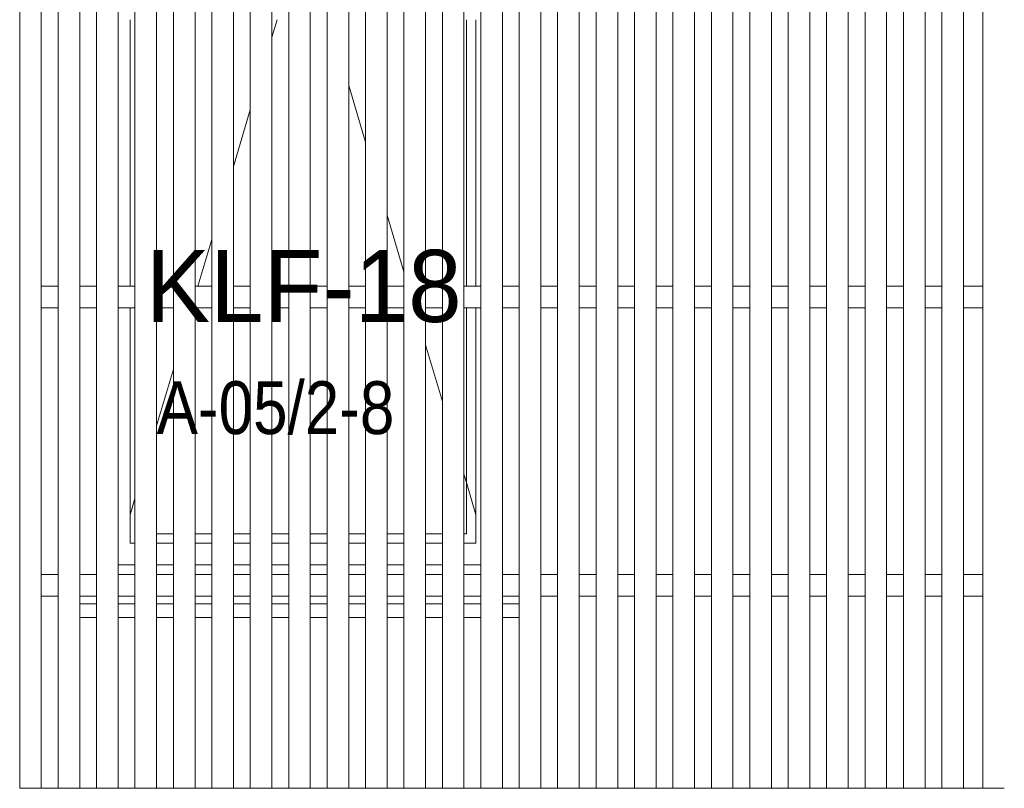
# Model space of a CAD drawing. Header units: millimetres. Extents: x -65 to 293624, y -1905 to 31061.
# Tile 164 of 256: x 108907 to 110957, y 19956 to 21556. Entities that reach past the tile are written whole.
import ezdxf
from ezdxf.enums import TextEntityAlignment as Align

# ---------------------------------------------------------------- set-up
doc = ezdxf.new("R2010")
doc.units = ezdxf.units.MM
doc.header["$MEASUREMENT"] = 0
for name, color, linetype in [('00 Silt sein.AR', 7, 'Continuous'), ('00 Tekst.AR', 7, 'Continuous'), ('1232 Välisseinad.AR', 7, 'Continuous'), ('1244 Fassaadivarustus.AR', 7, 'Continuous'), ('1245 Klaasfassaadid.AR', 7, 'Continuous'), ('1245 Sisehoovi varjestus.AR', 7, 'Continuous')]:
    doc.layers.add(name, color=color, linetype=linetype)
doc.styles.add('GENERATED_STYLE_4', font='txt', dxfattribs={"width": 0.84})

# ---------------------------------------------------------------- blocks, each defined once
blk = doc.blocks.new('Section Element_1119_3', base_point=(20443.1, 12361.4))
at = {"layer": '1232 Välisseinad.AR', "color": 7, "linetype": 'Continuous', "lineweight": 13}
for p, q in [((109031.9, 21001.4), (109031.9, 21556.4)), ((109031.9, 20401.4), (109031.9, 20956.4))]:
    blk.add_line(p, q, dxfattribs=at)
blk = doc.blocks.new('Section Element_1235_3', base_point=(20443.1, 12361.4))
at = {"layer": '1232 Välisseinad.AR', "color": 7, "linetype": 'Continuous', "lineweight": 13}
for p, q in [((109031.9, 20356.4), (109031.9, 20344.6)), ((108951.9, 19956.4), (108986.9, 19956.4)), ((109031.9, 19956.4), (109066.9, 19956.4)), ((109111.9, 19956.4), (109146.9, 19956.4)), ((109191.9, 19956.4), (109226.9, 19956.4)), ((109271.9, 19956.4), (109306.9, 19956.4)), ((109351.9, 19956.4), (109386.9, 19956.4)), ((109431.9, 19956.4), (109466.9, 19956.4)), ((109511.9, 19956.4), (109546.9, 19956.4)), ((109591.9, 19956.4), (109626.9, 19956.4)), ((109671.9, 19956.4), (109706.9, 19956.4)), ((109751.9, 19956.4), (109786.9, 19956.4)), ((109831.9, 19956.4), (109866.9, 19956.4)), ((109911.9, 19956.4), (109946.9, 19956.4)), ((109991.9, 19956.4), (110026.9, 19956.4)), ((110071.9, 19956.4), (110106.9, 19956.4)), ((110151.9, 19956.4), (110186.9, 19956.4)), ((110231.9, 19956.4), (110266.9, 19956.4)), ((110311.9, 19956.4), (110346.9, 19956.4)), ((110391.9, 19956.4), (110426.9, 19956.4)), ((110471.9, 19956.4), (110506.9, 19956.4)), ((110551.9, 19956.4), (110586.9, 19956.4)), ((110631.9, 19956.4), (110666.9, 19956.4)), ((110711.9, 19956.4), (110746.9, 19956.4)), ((110791.9, 19956.4), (110826.9, 19956.4)), ((110871.9, 19956.4), (110911.9, 19956.4))]:
    blk.add_line(p, q, dxfattribs=at)
blk = doc.blocks.new('Section Element_1274_3', base_point=(20443.1, 12361.4))
at = {"layer": '1245 Klaasfassaadid.AR', "color": 7, "linetype": 'Continuous', "lineweight": 13}
for p, q in [((109546.9, 21759.6), (109517.5, 21759.6)), ((109626.9, 21759.6), (109591.9, 21759.6)), ((109706.9, 21759.6), (109671.9, 21759.6)), ((109786.9, 21759.6), (109751.9, 21759.6)), ((109866.9, 21759.6), (109831.9, 21759.6)), ((109271.9, 21714.6), (109306.9, 21714.6)), ((109351.9, 21714.6), (109386.9, 21714.6)), ((109431.9, 21714.6), (109466.9, 21714.6)), ((109511.9, 21714.6), (109546.9, 21714.6)), ((109591.9, 21714.6), (109626.9, 21714.6)), ((109671.9, 21714.6), (109706.9, 21714.6)), ((109751.9, 21714.6), (109786.9, 21714.6)), ((109831.9, 21714.6), (109856.9, 21714.6)), ((109856.9, 21714.6), (109856.9, 21601.4)), ((109136.9, 21601.4), (109136.9, 21699.4)), ((109191.9, 21694.6), (109226.9, 21694.6)), ((109271.9, 21694.6), (109306.9, 21694.6)), ((109351.9, 21694.6), (109386.9, 21694.6)), ((109431.9, 21694.6), (109466.9, 21694.6)), ((109511.9, 21694.6), (109546.9, 21694.6)), ((109591.9, 21694.6), (109626.9, 21694.6)), ((109671.9, 21694.6), (109706.9, 21694.6)), ((109751.9, 21694.6), (109786.9, 21694.6)), ((109831.9, 21694.6), (109836.9, 21694.6)), ((109836.9, 21694.6), (109836.9, 21601.4)), ((109136.9, 21001.4), (109136.9, 21556.4)), ((109836.9, 21556.4), (109836.9, 21001.4)), ((109856.9, 21556.4), (109856.9, 21001.4)), ((109136.9, 20466.4), (109136.9, 20956.4)), ((109836.9, 20956.4), (109836.9, 20486.4)), ((109856.9, 20956.4), (109856.9, 20466.4)), ((109226.9, 20486.4), (109191.9, 20486.4)), ((109306.9, 20486.4), (109271.9, 20486.4)), ((109386.9, 20486.4), (109351.9, 20486.4)), ((109466.9, 20486.4), (109431.9, 20486.4)), ((109546.9, 20486.4), (109511.9, 20486.4)), ((109626.9, 20486.4), (109591.9, 20486.4)), ((109706.9, 20486.4), (109671.9, 20486.4)), ((109786.9, 20486.4), (109751.9, 20486.4)), ((109836.9, 20486.4), (109831.9, 20486.4)), ((109146.9, 20466.4), (109136.9, 20466.4)), ((109226.9, 20466.4), (109191.9, 20466.4)), ((109306.9, 20466.4), (109271.9, 20466.4)), ((109386.9, 20466.4), (109351.9, 20466.4)), ((109466.9, 20466.4), (109431.9, 20466.4)), ((109546.9, 20466.4), (109511.9, 20466.4)), ((109626.9, 20466.4), (109591.9, 20466.4)), ((109706.9, 20466.4), (109671.9, 20466.4)), ((109786.9, 20466.4), (109751.9, 20466.4)), ((109856.9, 20466.4), (109831.9, 20466.4)), ((109111.9, 20421.4), (109146.9, 20421.4)), ((109191.9, 20421.4), (109226.9, 20421.4)), ((109271.9, 20421.4), (109306.9, 20421.4)), ((109351.9, 20421.4), (109386.9, 20421.4)), ((109431.9, 20421.4), (109466.9, 20421.4)), ((109511.9, 20421.4), (109546.9, 20421.4)), ((109591.9, 20421.4), (109626.9, 20421.4)), ((109671.9, 20421.4), (109706.9, 20421.4)), ((109751.9, 20421.4), (109786.9, 20421.4)), ((109831.9, 20421.4), (109866.9, 20421.4))]:
    blk.add_line(p, q, dxfattribs=at)
at = {"layer": '1245 Klaasfassaadid.AR', "color": 253, "linetype": 'Continuous', "lineweight": 13, "true_color": 0xa5a6a4}
for p, q in [((109537.9, 21601.4), (109511.9, 21689)), ((109455.9, 21601.4), (109466.9, 21638.4)), ((109431.9, 21520.4), (109442.6, 21556.4)), ((109626.9, 21301.3), (109591.9, 21419.3)), ((109351.9, 21250.6), (109386.9, 21368.6)), ((109706.9, 21031.5), (109671.9, 21149.6)), ((109278, 21001.4), (109306.9, 21098.9)), ((109786.9, 20761.8), (109751.9, 20879.8)), ((109191.9, 20711.1), (109226.9, 20829.2)), ((109836.9, 20593.2), (109831.9, 20610.1)), ((109856.9, 20525.7), (109836.9, 20593.2)), ((109136.9, 20525.7), (109146.9, 20559.4))]:
    blk.add_line(p, q, dxfattribs=at)
blk = doc.blocks.new('Section Element_1684_3', base_point=(20443.1, 12361.4))
at = {"layer": '1245 Sisehoovi varjestus.AR', "color": 7, "linetype": 'Continuous', "lineweight": 13}
for p, q in [((108986.9, 19956.4), (108986.9, 22084.4)), ((109031.9, 19956.4), (109031.9, 22091.3)), ((108986.9, 19956.4), (109031.9, 19956.4))]:
    blk.add_line(p, q, dxfattribs=at)
blk = doc.blocks.new('Section Element_1685_3', base_point=(20443.1, 12361.4))
at = {"layer": '1245 Sisehoovi varjestus.AR', "color": 7, "linetype": 'Continuous', "lineweight": 13}
for p, q in [((108951.9, 19956.4), (108951.9, 22079)), ((108906.9, 19956.4), (108906.9, 22072)), ((108906.9, 19956.4), (108951.9, 19956.4))]:
    blk.add_line(p, q, dxfattribs=at)
blk = doc.blocks.new('Section Element_1686_3', base_point=(20443.1, 12361.4))
at = {"layer": '1245 Sisehoovi varjestus.AR', "color": 7, "linetype": 'Continuous', "lineweight": 13}
for p, q in [((109111.9, 19956.4), (109111.9, 22103.7)), ((109066.9, 19956.4), (109066.9, 22096.7)), ((109066.9, 19956.4), (109111.9, 19956.4))]:
    blk.add_line(p, q, dxfattribs=at)
blk = doc.blocks.new('Section Element_1687_3', base_point=(20443.1, 12361.4))
at = {"layer": '1245 Sisehoovi varjestus.AR', "color": 7, "linetype": 'Continuous', "lineweight": 13}
for p, q in [((109146.9, 19956.4), (109146.9, 22109.1)), ((109191.9, 19956.4), (109191.9, 22116)), ((109146.9, 19956.4), (109191.9, 19956.4))]:
    blk.add_line(p, q, dxfattribs=at)
blk = doc.blocks.new('Section Element_1688_3', base_point=(20443.1, 12361.4))
at = {"layer": '1245 Sisehoovi varjestus.AR', "color": 7, "linetype": 'Continuous', "lineweight": 13}
for p, q in [((109226.9, 19956.4), (109226.9, 22121.4)), ((109271.9, 19956.4), (109271.9, 22128.4)), ((109226.9, 19956.4), (109271.9, 19956.4))]:
    blk.add_line(p, q, dxfattribs=at)
blk = doc.blocks.new('Section Element_1689_3', base_point=(20443.1, 12361.4))
at = {"layer": '1245 Sisehoovi varjestus.AR', "color": 7, "linetype": 'Continuous', "lineweight": 13}
for p, q in [((109351.9, 19956.4), (109351.9, 22140.7)), ((109306.9, 19956.4), (109306.9, 22133.8)), ((109306.9, 19956.4), (109351.9, 19956.4))]:
    blk.add_line(p, q, dxfattribs=at)
blk = doc.blocks.new('Section Element_1690_3', base_point=(20443.1, 12361.4))
at = {"layer": '1245 Sisehoovi varjestus.AR', "color": 7, "linetype": 'Continuous', "lineweight": 13}
for p, q in [((109386.9, 19956.4), (109386.9, 22146.1)), ((109431.9, 19956.4), (109431.9, 22153)), ((109386.9, 19956.4), (109431.9, 19956.4))]:
    blk.add_line(p, q, dxfattribs=at)
blk = doc.blocks.new('Section Element_1691_3', base_point=(20443.1, 12361.4))
at = {"layer": '1245 Sisehoovi varjestus.AR', "color": 7, "linetype": 'Continuous', "lineweight": 13}
for p, q in [((109511.9, 19956.4), (109511.9, 22165.4)), ((109466.9, 19956.4), (109466.9, 22158.4)), ((109466.9, 19956.4), (109511.9, 19956.4))]:
    blk.add_line(p, q, dxfattribs=at)
blk = doc.blocks.new('Section Element_1692_3', base_point=(20443.1, 12361.4))
at = {"layer": '1245 Sisehoovi varjestus.AR', "color": 7, "linetype": 'Continuous', "lineweight": 13}
for p, q in [((109546.9, 19956.4), (109546.9, 22170.8)), ((109591.9, 19956.4), (109591.9, 22177.7)), ((109546.9, 19956.4), (109591.9, 19956.4))]:
    blk.add_line(p, q, dxfattribs=at)
blk = doc.blocks.new('Section Element_1693_3', base_point=(20443.1, 12361.4))
at = {"layer": '1245 Sisehoovi varjestus.AR', "color": 7, "linetype": 'Continuous', "lineweight": 13}
for p, q in [((109626.9, 19956.4), (109626.9, 22183.1)), ((109671.9, 19956.4), (109671.9, 22190.1)), ((109626.9, 19956.4), (109671.9, 19956.4))]:
    blk.add_line(p, q, dxfattribs=at)
blk = doc.blocks.new('Section Element_1694_3', base_point=(20443.1, 12361.4))
at = {"layer": '1245 Sisehoovi varjestus.AR', "color": 7, "linetype": 'Continuous', "lineweight": 13}
for p, q in [((109751.9, 19956.4), (109751.9, 22202.4)), ((109706.9, 19956.4), (109706.9, 22195.5)), ((109706.9, 19956.4), (109751.9, 19956.4))]:
    blk.add_line(p, q, dxfattribs=at)
blk = doc.blocks.new('Section Element_1695_3', base_point=(20443.1, 12361.4))
at = {"layer": '1245 Sisehoovi varjestus.AR', "color": 7, "linetype": 'Continuous', "lineweight": 13}
for p, q in [((109786.9, 19956.4), (109786.9, 22207.8)), ((109831.9, 19956.4), (109831.9, 22214.8)), ((109786.9, 19956.4), (109831.9, 19956.4))]:
    blk.add_line(p, q, dxfattribs=at)
blk = doc.blocks.new('Section Element_1696_3', base_point=(20443.1, 12361.4))
at = {"layer": '1245 Sisehoovi varjestus.AR', "color": 7, "linetype": 'Continuous', "lineweight": 13}
for p, q in [((109911.9, 19956.4), (109911.9, 22227.1)), ((109866.9, 19956.4), (109866.9, 22220.1)), ((109866.9, 19956.4), (109911.9, 19956.4))]:
    blk.add_line(p, q, dxfattribs=at)
blk = doc.blocks.new('Section Element_1697_3', base_point=(20443.1, 12361.4))
at = {"layer": '1245 Sisehoovi varjestus.AR', "color": 7, "linetype": 'Continuous', "lineweight": 13}
for p, q in [((110026.9, 19956.4), (110026.9, 22244.8)), ((110071.9, 19956.4), (110071.9, 22251.8)), ((110026.9, 19956.4), (110071.9, 19956.4))]:
    blk.add_line(p, q, dxfattribs=at)
blk = doc.blocks.new('Section Element_1698_3', base_point=(20443.1, 12361.4))
at = {"layer": '1245 Sisehoovi varjestus.AR', "color": 7, "linetype": 'Continuous', "lineweight": 13}
for p, q in [((110151.9, 19956.4), (110151.9, 22264.1)), ((110106.9, 19956.4), (110106.9, 22257.2)), ((110106.9, 19956.4), (110151.9, 19956.4))]:
    blk.add_line(p, q, dxfattribs=at)
blk = doc.blocks.new('Section Element_1699_3', base_point=(20443.1, 12361.4))
at = {"layer": '1245 Sisehoovi varjestus.AR', "color": 7, "linetype": 'Continuous', "lineweight": 13}
for p, q in [((110186.9, 19956.4), (110186.9, 22269.5)), ((110231.9, 19956.4), (110231.9, 22276.5)), ((110186.9, 19956.4), (110231.9, 19956.4))]:
    blk.add_line(p, q, dxfattribs=at)
blk = doc.blocks.new('Section Element_1700_3', base_point=(20443.1, 12361.4))
at = {"layer": '1245 Sisehoovi varjestus.AR', "color": 7, "linetype": 'Continuous', "lineweight": 13}
for p, q in [((110311.9, 19956.4), (110311.9, 22288.8)), ((110266.9, 19956.4), (110266.9, 22281.9)), ((110266.9, 19956.4), (110311.9, 19956.4))]:
    blk.add_line(p, q, dxfattribs=at)
blk = doc.blocks.new('Section Element_1701_3', base_point=(20443.1, 12361.4))
at = {"layer": '1245 Sisehoovi varjestus.AR', "color": 7, "linetype": 'Continuous', "lineweight": 13}
for p, q in [((110346.9, 19956.4), (110346.9, 22294.2)), ((110391.9, 19956.4), (110391.9, 22301.1)), ((110346.9, 19956.4), (110391.9, 19956.4))]:
    blk.add_line(p, q, dxfattribs=at)
blk = doc.blocks.new('Section Element_1702_3', base_point=(20443.1, 12361.4))
at = {"layer": '1245 Sisehoovi varjestus.AR', "color": 7, "linetype": 'Continuous', "lineweight": 13}
for p, q in [((110426.9, 19956.4), (110426.9, 22306.5)), ((110471.9, 19956.4), (110471.9, 22313.5)), ((110426.9, 19956.4), (110471.9, 19956.4))]:
    blk.add_line(p, q, dxfattribs=at)
blk = doc.blocks.new('Section Element_1703_3', base_point=(20443.1, 12361.4))
at = {"layer": '1245 Sisehoovi varjestus.AR', "color": 7, "linetype": 'Continuous', "lineweight": 13}
for p, q in [((110551.9, 19956.4), (110551.9, 22325.8)), ((110506.9, 19956.4), (110506.9, 22318.9)), ((110506.9, 19956.4), (110551.9, 19956.4))]:
    blk.add_line(p, q, dxfattribs=at)
blk = doc.blocks.new('Section Element_1704_3', base_point=(20443.1, 12361.4))
at = {"layer": '1245 Sisehoovi varjestus.AR', "color": 7, "linetype": 'Continuous', "lineweight": 13}
for p, q in [((110586.9, 19956.4), (110586.9, 22331.2)), ((110631.9, 19956.4), (110631.9, 22338.2)), ((110586.9, 19956.4), (110631.9, 19956.4))]:
    blk.add_line(p, q, dxfattribs=at)
blk = doc.blocks.new('Section Element_1705_3', base_point=(20443.1, 12361.4))
at = {"layer": '1245 Sisehoovi varjestus.AR', "color": 7, "linetype": 'Continuous', "lineweight": 13}
for p, q in [((110711.9, 19956.4), (110711.9, 22350.5)), ((110666.9, 19956.4), (110666.9, 22343.6)), ((110666.9, 19956.4), (110711.9, 19956.4))]:
    blk.add_line(p, q, dxfattribs=at)
blk = doc.blocks.new('Section Element_1706_3', base_point=(20443.1, 12361.4))
at = {"layer": '1245 Sisehoovi varjestus.AR', "color": 7, "linetype": 'Continuous', "lineweight": 13}
for p, q in [((110746.9, 19956.4), (110746.9, 22355.9)), ((110791.9, 19956.4), (110791.9, 22362.9)), ((110746.9, 19956.4), (110791.9, 19956.4))]:
    blk.add_line(p, q, dxfattribs=at)
blk = doc.blocks.new('Section Element_1707_3', base_point=(20443.1, 12361.4))
at = {"layer": '1245 Sisehoovi varjestus.AR', "color": 7, "linetype": 'Continuous', "lineweight": 13}
for p, q in [((110826.9, 19956.4), (110826.9, 22368.3)), ((110871.9, 19956.4), (110871.9, 22375.2)), ((110826.9, 19956.4), (110871.9, 19956.4))]:
    blk.add_line(p, q, dxfattribs=at)
blk = doc.blocks.new('Section Element_1879_3', base_point=(20443.1, 12361.4))
at = {"layer": '1245 Sisehoovi varjestus.AR', "color": 7, "linetype": 'Continuous', "lineweight": 13}
for p, q in [((108986.9, 20401.4), (108951.9, 20401.4)), ((109066.9, 20401.4), (109031.9, 20401.4)), ((109146.9, 20401.4), (109111.9, 20401.4)), ((109226.9, 20401.4), (109191.9, 20401.4)), ((109306.9, 20401.4), (109271.9, 20401.4)), ((109386.9, 20401.4), (109351.9, 20401.4)), ((109466.9, 20401.4), (109431.9, 20401.4)), ((109546.9, 20401.4), (109511.9, 20401.4)), ((109626.9, 20401.4), (109591.9, 20401.4)), ((109706.9, 20401.4), (109671.9, 20401.4)), ((109786.9, 20401.4), (109751.9, 20401.4)), ((109866.9, 20401.4), (109831.9, 20401.4)), ((109946.9, 20401.4), (109911.9, 20401.4)), ((110026.9, 20401.4), (109991.9, 20401.4)), ((110106.9, 20401.4), (110071.9, 20401.4)), ((110186.9, 20401.4), (110151.9, 20401.4)), ((110266.9, 20401.4), (110231.9, 20401.4)), ((110346.9, 20401.4), (110311.9, 20401.4)), ((110426.9, 20401.4), (110391.9, 20401.4)), ((110506.9, 20401.4), (110471.9, 20401.4)), ((110586.9, 20401.4), (110551.9, 20401.4)), ((110666.9, 20401.4), (110631.9, 20401.4)), ((110746.9, 20401.4), (110711.9, 20401.4)), ((110826.9, 20401.4), (110791.9, 20401.4)), ((110911.9, 20401.4), (110871.9, 20401.4)), ((108986.9, 20356.4), (108951.9, 20356.4)), ((109066.9, 20356.4), (109031.9, 20356.4)), ((109146.9, 20356.4), (109111.9, 20356.4)), ((109226.9, 20356.4), (109191.9, 20356.4)), ((109306.9, 20356.4), (109271.9, 20356.4)), ((109386.9, 20356.4), (109351.9, 20356.4)), ((109466.9, 20356.4), (109431.9, 20356.4)), ((109546.9, 20356.4), (109511.9, 20356.4)), ((109626.9, 20356.4), (109591.9, 20356.4)), ((109706.9, 20356.4), (109671.9, 20356.4)), ((109786.9, 20356.4), (109751.9, 20356.4)), ((109866.9, 20356.4), (109831.9, 20356.4)), ((109946.9, 20356.4), (109911.9, 20356.4)), ((110026.9, 20356.4), (109991.9, 20356.4)), ((110106.9, 20356.4), (110071.9, 20356.4)), ((110186.9, 20356.4), (110151.9, 20356.4)), ((110266.9, 20356.4), (110231.9, 20356.4)), ((110346.9, 20356.4), (110311.9, 20356.4)), ((110426.9, 20356.4), (110391.9, 20356.4)), ((110506.9, 20356.4), (110471.9, 20356.4)), ((110586.9, 20356.4), (110551.9, 20356.4)), ((110666.9, 20356.4), (110631.9, 20356.4)), ((110746.9, 20356.4), (110711.9, 20356.4)), ((110826.9, 20356.4), (110791.9, 20356.4)), ((110911.9, 20356.4), (110871.9, 20356.4))]:
    blk.add_line(p, q, dxfattribs=at)
blk = doc.blocks.new('Section Element_1899_3', base_point=(20443.1, 12361.4))
at = {"layer": '1245 Sisehoovi varjestus.AR', "color": 7, "linetype": 'Continuous', "lineweight": 13}
for p, q in [((108986.9, 21001.4), (108951.9, 21001.4)), ((109066.9, 21001.4), (109031.9, 21001.4)), ((109146.9, 21001.4), (109111.9, 21001.4)), ((109226.9, 21001.4), (109191.9, 21001.4)), ((109306.9, 21001.4), (109271.9, 21001.4)), ((109386.9, 21001.4), (109351.9, 21001.4)), ((109466.9, 21001.4), (109431.9, 21001.4)), ((109546.9, 21001.4), (109511.9, 21001.4)), ((109626.9, 21001.4), (109591.9, 21001.4)), ((109706.9, 21001.4), (109671.9, 21001.4)), ((109786.9, 21001.4), (109751.9, 21001.4)), ((109866.9, 21001.4), (109831.9, 21001.4)), ((109946.9, 21001.4), (109911.9, 21001.4)), ((110026.9, 21001.4), (109991.9, 21001.4)), ((110106.9, 21001.4), (110071.9, 21001.4)), ((110186.9, 21001.4), (110151.9, 21001.4)), ((110266.9, 21001.4), (110231.9, 21001.4)), ((110346.9, 21001.4), (110311.9, 21001.4)), ((110426.9, 21001.4), (110391.9, 21001.4)), ((110506.9, 21001.4), (110471.9, 21001.4)), ((110586.9, 21001.4), (110551.9, 21001.4)), ((110666.9, 21001.4), (110631.9, 21001.4)), ((110746.9, 21001.4), (110711.9, 21001.4)), ((110826.9, 21001.4), (110791.9, 21001.4)), ((110911.9, 21001.4), (110871.9, 21001.4)), ((108986.9, 20956.4), (108951.9, 20956.4)), ((109066.9, 20956.4), (109031.9, 20956.4)), ((109146.9, 20956.4), (109111.9, 20956.4)), ((109226.9, 20956.4), (109191.9, 20956.4)), ((109306.9, 20956.4), (109271.9, 20956.4)), ((109386.9, 20956.4), (109351.9, 20956.4)), ((109466.9, 20956.4), (109431.9, 20956.4)), ((109546.9, 20956.4), (109511.9, 20956.4)), ((109626.9, 20956.4), (109591.9, 20956.4)), ((109706.9, 20956.4), (109671.9, 20956.4)), ((109786.9, 20956.4), (109751.9, 20956.4)), ((109866.9, 20956.4), (109831.9, 20956.4)), ((109946.9, 20956.4), (109911.9, 20956.4)), ((110026.9, 20956.4), (109991.9, 20956.4)), ((110106.9, 20956.4), (110071.9, 20956.4)), ((110186.9, 20956.4), (110151.9, 20956.4)), ((110266.9, 20956.4), (110231.9, 20956.4)), ((110346.9, 20956.4), (110311.9, 20956.4)), ((110426.9, 20956.4), (110391.9, 20956.4)), ((110506.9, 20956.4), (110471.9, 20956.4)), ((110586.9, 20956.4), (110551.9, 20956.4)), ((110666.9, 20956.4), (110631.9, 20956.4)), ((110746.9, 20956.4), (110711.9, 20956.4)), ((110826.9, 20956.4), (110791.9, 20956.4)), ((110911.9, 20956.4), (110871.9, 20956.4))]:
    blk.add_line(p, q, dxfattribs=at)
blk = doc.blocks.new('Section Element_2830_3', base_point=(20443.1, 12361.4))
at = {"layer": '1244 Fassaadivarustus.AR', "color": 7, "linetype": 'Continuous', "lineweight": 13}
for p, q in [((109031.9, 20340.2), (109031.9, 20344.6)), ((109031.9, 20312.3), (109031.9, 20340.2)), ((109066.9, 20340.2), (109031.9, 20340.2)), ((109146.9, 20340.2), (109111.9, 20340.2)), ((109226.9, 20340.2), (109191.9, 20340.2)), ((109306.9, 20340.2), (109271.9, 20340.2)), ((109386.9, 20340.2), (109351.9, 20340.2)), ((109466.9, 20340.2), (109431.9, 20340.2)), ((109546.9, 20340.2), (109511.9, 20340.2)), ((109626.9, 20340.2), (109591.9, 20340.2)), ((109706.9, 20340.2), (109671.9, 20340.2)), ((109786.9, 20340.2), (109751.9, 20340.2)), ((109866.9, 20340.2), (109831.9, 20340.2)), ((109946.9, 20340.2), (109911.9, 20340.2)), ((109066.9, 20312.3), (109031.9, 20312.3)), ((109146.9, 20312.3), (109111.9, 20312.3)), ((109226.9, 20312.3), (109191.9, 20312.3)), ((109306.9, 20312.3), (109271.9, 20312.3)), ((109386.9, 20312.3), (109351.9, 20312.3)), ((109466.9, 20312.3), (109431.9, 20312.3)), ((109546.9, 20312.3), (109511.9, 20312.3)), ((109626.9, 20312.3), (109591.9, 20312.3)), ((109706.9, 20312.3), (109671.9, 20312.3)), ((109786.9, 20312.3), (109751.9, 20312.3)), ((109866.9, 20312.3), (109831.9, 20312.3)), ((109946.9, 20312.3), (109911.9, 20312.3))]:
    blk.add_line(p, q, dxfattribs=at)
blk = doc.blocks.new('Section Element_2971_3', base_point=(20443.1, 12361.4))
at = {"layer": '1245 Sisehoovi varjestus.AR', "color": 7, "linetype": 'Continuous', "lineweight": 13}
for q in [(110911.9, 22381.4), (110956.9, 19956.4)]:
    blk.add_line((110911.9, 19956.4), q, dxfattribs=at)
blk = doc.blocks.new('Section Element_3052_3', base_point=(20443.1, 12361.4))
at = {"layer": '1245 Sisehoovi varjestus.AR', "color": 7, "linetype": 'Continuous', "lineweight": 13}
for p, q in [((109946.9, 19956.4), (109946.9, 22232.5)), ((109991.9, 19956.4), (109991.9, 22239.4)), ((109946.9, 19956.4), (109991.9, 19956.4))]:
    blk.add_line(p, q, dxfattribs=at)
blk = doc.blocks.new('Label_18_3', base_point=(109169.4, 21123.5))
at = {"layer": '00 Silt sein.AR', "color": 5, "lineweight": 13, "style": 'GENERATED_STYLE_4'}
blk.add_attdef('DUMMY_25', text='', height=150, dxfattribs=at).set_placement((109169.4, 21077.2), align=Align.TOP_LEFT)

msp = doc.modelspace()

# ---------------------------------------------------------------- block references
at = {"layer": '00 Silt sein.AR', "color": 5, "linetype": 'Continuous', "lineweight": 13}
msp.add_blockref('Label_18_3', (109169.4, 21123.5), dxfattribs=at).add_auto_attribs({'DUMMY_25': 'KLF-18'})
at = {"layer": '1232 Välisseinad.AR', "lineweight": 0}
for name in ['Section Element_1119_3', 'Section Element_1235_3']:
    msp.add_blockref(name, (20443.1, 12361.4), dxfattribs=at)
at = {"layer": '1244 Fassaadivarustus.AR', "lineweight": 0}
msp.add_blockref('Section Element_2830_3', (20443.1, 12361.4), dxfattribs=at)
at = {"layer": '1245 Klaasfassaadid.AR', "lineweight": 0}
msp.add_blockref('Section Element_1274_3', (20443.1, 12361.4), dxfattribs=at)
at = {"layer": '1245 Sisehoovi varjestus.AR', "lineweight": 0}
for name in ['Section Element_1707_3', 'Section Element_2971_3', 'Section Element_1705_3', 'Section Element_1706_3', 'Section Element_1703_3', 'Section Element_1704_3', 'Section Element_1702_3', 'Section Element_1700_3', 'Section Element_1701_3', 'Section Element_1698_3', 'Section Element_1699_3', 'Section Element_1697_3', 'Section Element_1696_3', 'Section Element_3052_3', 'Section Element_1694_3', 'Section Element_1695_3', 'Section Element_1693_3', 'Section Element_1691_3', 'Section Element_1692_3', 'Section Element_1689_3', 'Section Element_1690_3', 'Section Element_1688_3', 'Section Element_1686_3', 'Section Element_1687_3', 'Section Element_1685_3', 'Section Element_1684_3', 'Section Element_1899_3', 'Section Element_1879_3']:
    msp.add_blockref(name, (20443.1, 12361.4), dxfattribs=at)

# ---------------------------------------------------------------- texts
at = {"layer": '00 Tekst.AR', "color": 5, "linetype": 'Continuous', "lineweight": 13, "insert": (109191.9, 20803.8), "char_height": 110, "attachment_point": 1, "style": 'GENERATED_STYLE_4'}
msp.add_mtext('\\A1;{\\pql;\\fArial|b0|i0|c0|p34;A-05/2-8}', dxfattribs=at)

doc.saveas('drawing.dxf')
